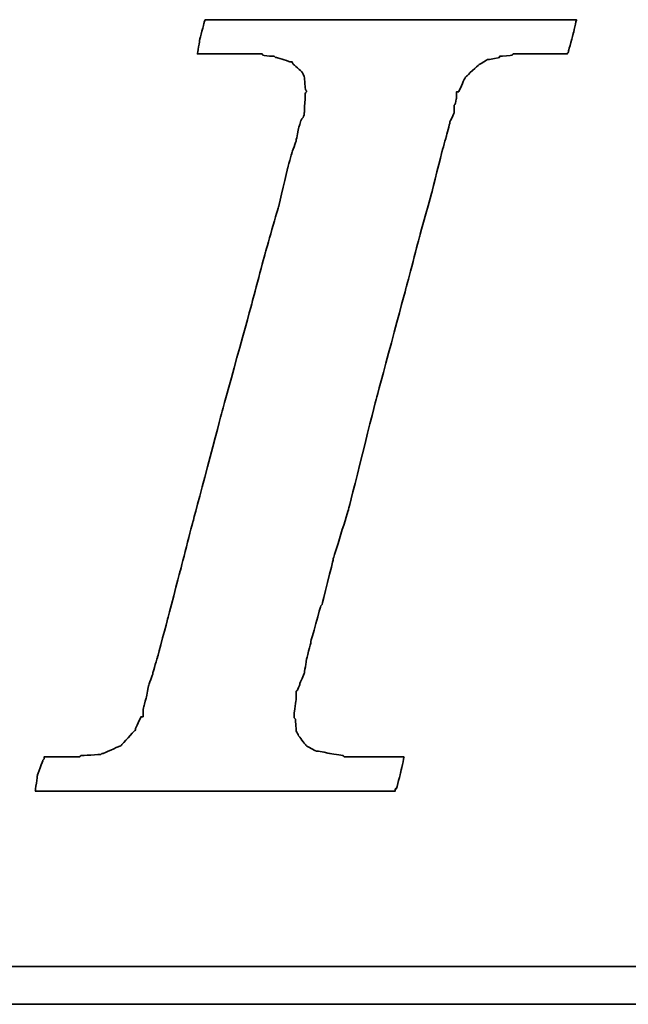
# Model space of a CAD drawing. Header units: millimetres. Extents: x 148 to 541, y 116 to 236.
# Tile 34 of 55: x 441.06 to 443.11, y 152.03 to 155.35. Entities that reach past the tile are written whole.
import ezdxf

# ---------------------------------------------------------------- set-up
doc = ezdxf.new("R2010")
doc.units = ezdxf.units.MM
doc.header["$LTSCALE"] = 0.1
doc.layers.add('DIM', color=4, linetype='CONTINUOUS')
doc.layers.add('layer 1', color=7, linetype='CONTINUOUS')

# ---------------------------------------------------------------- blocks, each defined once
blk = doc.blocks.new('TBI MOTION logo(完整正式版)')
at = {"layer": 'layer 1', "color": 22, "lineweight": 35}
for points, knots in [([(-40.59125, -7.94375), (-40.59125, -7.94375), (-40.97375, -7.94375), (-40.97375, -7.94375), (-40.97375, -7.94375), (-40.97375, -7.94375), (-41.38125, -7.94375), (-41.38125, -7.94375), (-41.38125, -7.94375), (-41.38125, -7.94375), (-41.54875, -7.94375), (-41.54875, -7.94375), (-41.54875, -7.94375), (-41.54875, -7.94375), (-41.59875, -7.94375), (-41.59875, -7.94375), (-41.59875, -7.94375), (-41.59875, -7.94375), (-41.88375, -7.94375), (-41.88375, -7.94375), (-41.88375, -7.94375), (-41.88375, -7.94375), (-41.90875, -7.91875), (-41.90875, -7.91875), (-41.90875, -7.91875), (-41.90875, -7.91875), (-42.19875, -7.87125), (-42.19875, -7.87125), (-42.19875, -7.87125), (-42.19875, -7.87125), (-42.43875, -7.82375), (-42.43875, -7.82375), (-42.43875, -7.82375), (-42.43875, -7.82375), (-42.45875, -7.82375), (-42.45875, -7.82375), (-42.45875, -7.82375), (-42.45875, -7.82375), (-42.48625, -7.82375), (-42.48625, -7.82375), (-42.48625, -7.82375), (-42.48625, -7.82375), (-42.67625, -7.72375), (-42.67625, -7.72375), (-42.67625, -7.72375), (-42.67625, -7.72375), (-42.70125, -7.70375), (-42.70125, -7.70375), (-42.70125, -7.70375), (-42.70125, -7.70375), (-42.72375, -7.67875), (-42.72375, -7.67875), (-42.72375, -7.67875), (-42.72375, -7.67875), (-42.86875, -7.48875), (-42.86875, -7.48875), (-42.86875, -7.48875), (-42.86875, -7.48875), (-42.89375, -7.43875), (-42.89375, -7.43875), (-42.89375, -7.43875), (-42.89375, -7.43875), (-42.91875, -7.38875), (-42.91875, -7.38875), (-42.91875, -7.38875), (-42.91875, -7.38875), (-42.93875, -7.12875), (-42.93875, -7.12875), (-42.93875, -7.12875), (-42.93875, -7.12875), (-42.96375, -7.10375), (-42.96375, -7.10375), (-42.96375, -7.10375), (-42.96375, -7.10375), (-42.96375, -7.05375), (-42.96375, -7.05375), (-42.96375, -7.05375), (-42.96375, -7.05375), (-42.96375, -7.00875), (-42.96375, -7.00875), (-42.96375, -7.00875), (-42.96375, -7.00875), (-42.91875, -6.69625), (-42.91875, -6.69625), (-42.91875, -6.69625), (-42.91875, -6.69625), (-42.91875, -6.62375), (-42.91875, -6.62375), (-42.91875, -6.62375), (-42.91875, -6.62375), (-42.91875, -6.59625), (-42.91875, -6.59625), (-42.91875, -6.59625), (-42.91875, -6.59625), (-42.91875, -6.57375), (-42.91875, -6.57375), (-42.91875, -6.57375), (-42.91875, -6.57375), (-42.91875, -6.52875), (-42.91875, -6.52875), (-42.91875, -6.52875), (-42.91875, -6.52875), (-42.89375, -6.50375), (-42.89375, -6.50375), (-42.89375, -6.50375), (-42.89375, -6.50375), (-42.84375, -6.38375), (-42.84375, -6.38375), (-42.84375, -6.38375), (-42.84375, -6.38375), (-42.84375, -6.35875), (-42.84375, -6.35875), (-42.84375, -6.35875), (-42.84375, -6.35875), (-42.74625, -6.14375), (-42.74625, -6.14375), (-42.74625, -6.14375), (-42.74625, -6.14375), (-42.70125, -5.85375), (-42.70125, -5.85375), (-42.70125, -5.85375), (-42.70125, -5.85375), (-42.60375, -5.47125), (-42.60375, -5.47125), (-42.60375, -5.47125), (-42.60375, -5.47125), (-42.60375, -5.44875), (-42.60375, -5.44875), (-42.60375, -5.44875), (-42.60375, -5.44875), (-42.38875, -4.67875), (-42.38875, -4.67875), (-42.38875, -4.67875), (-42.38875, -4.67875), (-42.36375, -4.65375), (-42.36375, -4.65375), (-42.36375, -4.65375), (-42.36375, -4.65375), (-42.12375, -3.69625), (-42.12375, -3.69625), (-42.12375, -3.69625), (-42.12375, -3.69625), (-42.12375, -3.67374), (-42.12375, -3.67374), (-42.12375, -3.67374), (-42.12375, -3.67374), (-41.78875, -2.59374), (-41.78875, -2.59374), (-41.78875, -2.59374), (-41.78875, -2.59374), (-41.18875, -0.19375), (-41.18875, -0.19375), (-41.18875, -0.19375), (-41.18875, -0.19375), (-40.54375, 2.20624), (-40.54375, 2.20624), (-40.54375, 2.20624), (-40.54375, 2.20624), (-40.25375, 3.30875), (-40.25375, 3.30875), (-40.25375, 3.30875), (-40.25375, 3.30875), (-39.98875, 4.27125), (-39.98875, 4.27125), (-39.98875, 4.27125), (-39.98875, 4.27125), (-39.77375, 5.13125), (-39.77375, 5.13125), (-39.77375, 5.13125), (-39.77375, 5.13125), (-39.67875, 5.47125), (-39.67875, 5.47125), (-39.67875, 5.47125), (-39.67875, 5.47125), (-39.60375, 5.75625), (-39.60375, 5.75625), (-39.60375, 5.75625), (-39.60375, 5.75625), (-39.60375, 5.78125), (-39.60375, 5.78125), (-39.60375, 5.78125), (-39.60375, 5.78125), (-39.50875, 5.97125), (-39.50875, 5.97125), (-39.50875, 5.97125), (-39.50875, 5.97125), (-39.50875, 6.13875), (-39.50875, 6.13875), (-39.50875, 6.13875), (-39.50875, 6.13875), (-39.48625, 6.16625), (-39.48625, 6.16625), (-39.48625, 6.16625), (-39.48625, 6.16625), (-39.46125, 6.28625), (-39.46125, 6.28625), (-39.46125, 6.28625), (-39.46125, 6.28625), (-39.46125, 6.42625), (-39.46125, 6.42625), (-39.46125, 6.42625), (-39.46125, 6.42625), (-39.41375, 6.42625), (-39.41375, 6.42625), (-39.41375, 6.42625), (-39.41375, 6.42625), (-39.29375, 6.69125), (-39.29375, 6.69125), (-39.29375, 6.69125), (-39.29375, 6.69125), (-39.26875, 6.74125), (-39.26875, 6.74125), (-39.26875, 6.74125), (-39.26875, 6.74125), (-39.24375, 6.76625), (-39.24375, 6.76625), (-39.24375, 6.76625), (-39.24375, 6.76625), (-38.98375, 7.00624), (-38.98375, 7.00624), (-38.98375, 7.00624), (-38.98375, 7.00624), (-38.95625, 7.02624), (-38.95625, 7.02624), (-38.95625, 7.02624), (-38.95625, 7.02624), (-38.78875, 7.12624), (-38.78875, 7.12624), (-38.78875, 7.12624), (-38.78875, 7.12624), (-38.76375, 7.12624), (-38.76375, 7.12624), (-38.76375, 7.12624), (-38.76375, 7.12624), (-38.74375, 7.12624), (-38.74375, 7.12624), (-38.74375, 7.12624), (-38.74375, 7.12624), (-38.52875, 7.17125), (-38.52875, 7.17125), (-38.52875, 7.17125), (-38.52875, 7.17125), (-38.52875, 7.19624), (-38.52875, 7.19624), (-38.52875, 7.19624), (-38.52875, 7.19624), (-38.50375, 7.19624), (-38.50375, 7.19624), (-38.50375, 7.19624), (-38.50375, 7.19624), (-38.26125, 7.21875), (-38.26125, 7.21875), (-38.26125, 7.21875), (-38.26125, 7.21875), (-38.23875, 7.24624), (-38.23875, 7.24624), (-38.23875, 7.24624), (-38.23875, 7.24624), (-38.21625, 7.24624), (-38.21625, 7.24624), (-38.21625, 7.24624), (-38.21625, 7.24624), (-38.18875, 7.24624), (-38.18875, 7.24624), (-38.18875, 7.24624), (-38.18875, 7.24624), (-37.90375, 7.24624), (-37.90375, 7.24624), (-37.90375, 7.24624), (-37.90375, 7.24624), (-37.85375, 7.24624), (-37.85375, 7.24624), (-37.85375, 7.24624), (-37.85375, 7.24624), (-37.75875, 7.24624), (-37.75875, 7.24624), (-37.75875, 7.24624), (-37.75875, 7.24624), (-37.42375, 7.24624), (-37.42375, 7.24624), (-37.42375, 7.24624), (-37.42375, 7.24624), (-37.08875, 7.24624), (-37.08875, 7.24624), (-37.08875, 7.24624), (-37.08875, 7.24624), (-37.06375, 7.24624), (-37.06375, 7.24624), (-37.06375, 7.24624), (-37.06375, 7.24624), (-37.06375, 7.26624), (-37.06375, 7.26624), (-37.06375, 7.26624), (-37.06375, 7.26624), (-37.03875, 7.29125), (-37.03875, 7.29125), (-37.03875, 7.29125), (-37.03875, 7.29125), (-37.03875, 7.31625), (-37.03875, 7.31625), (-37.03875, 7.31625), (-37.03875, 7.31625), (-36.94125, 7.67625), (-36.94125, 7.67625), (-36.94125, 7.67625), (-36.94125, 7.67625), (-36.86875, 7.98625), (-36.86875, 7.98625), (-36.86875, 7.98625), (-36.86875, 7.98625), (-36.98875, 7.98625), (-36.98875, 7.98625), (-36.98875, 7.98625), (-36.98875, 7.98625), (-37.42375, 7.98625), (-37.42375, 7.98625), (-37.42375, 7.98625), (-37.42375, 7.98625), (-37.94875, 7.98625), (-37.94875, 7.98625), (-37.94875, 7.98625), (-37.94875, 7.98625), (-38.57375, 7.98625), (-38.57375, 7.98625), (-38.57375, 7.98625), (-38.57375, 7.98625), (-39.29375, 7.98625), (-39.29375, 7.98625), (-39.29375, 7.98625), (-39.29375, 7.98625), (-40.82875, 7.98625), (-40.82875, 7.98625), (-40.82875, 7.98625), (-40.82875, 7.98625), (-42.36375, 7.98625), (-42.36375, 7.98625), (-42.36375, 7.98625), (-42.36375, 7.98625), (-43.08375, 7.98625), (-43.08375, 7.98625), (-43.08375, 7.98625), (-43.08375, 7.98625), (-43.70875, 7.98625), (-43.70875, 7.98625), (-43.70875, 7.98625), (-43.70875, 7.98625), (-44.23375, 7.98625), (-44.23375, 7.98625), (-44.23375, 7.98625), (-44.23375, 7.98625), (-44.66875, 7.98625), (-44.66875, 7.98625), (-44.66875, 7.98625), (-44.66875, 7.98625), (-44.88375, 7.98625), (-44.88375, 7.98625), (-44.88375, 7.98625), (-44.88375, 7.98625), (-44.90875, 7.94125), (-44.90875, 7.94125), (-44.90875, 7.94125), (-44.90875, 7.94125), (-44.90875, 7.91625), (-44.90875, 7.91625), (-44.90875, 7.91625), (-44.90875, 7.91625), (-45.00375, 7.55625), (-45.00375, 7.55625), (-45.00375, 7.55625), (-45.00375, 7.55625), (-45.05375, 7.24624), (-45.05375, 7.24624), (-45.05375, 7.24624), (-45.05375, 7.24624), (-44.61875, 7.24624), (-44.61875, 7.24624), (-44.61875, 7.24624), (-44.61875, 7.24624), (-44.11375, 7.24624), (-44.11375, 7.24624), (-44.11375, 7.24624), (-44.11375, 7.24624), (-43.99375, 7.24624), (-43.99375, 7.24624), (-43.99375, 7.24624), (-43.99375, 7.24624), (-43.94625, 7.24624), (-43.94625, 7.24624), (-43.94625, 7.24624), (-43.94625, 7.24624), (-43.92374, 7.24624), (-43.92374, 7.24624), (-43.92374, 7.24624), (-43.92374, 7.24624), (-43.65875, 7.24624), (-43.65875, 7.24624), (-43.65875, 7.24624), (-43.65875, 7.24624), (-43.63875, 7.21875), (-43.63875, 7.21875), (-43.63875, 7.21875), (-43.63875, 7.21875), (-43.46875, 7.19624), (-43.46875, 7.19624), (-43.46875, 7.19624), (-43.46875, 7.19624), (-43.39875, 7.19624), (-43.39875, 7.19624), (-43.39875, 7.19624), (-43.39875, 7.19624), (-43.37125, 7.17125), (-43.37125, 7.17125), (-43.37125, 7.17125), (-43.37125, 7.17125), (-43.34875, 7.17125), (-43.34875, 7.17125), (-43.34875, 7.17125), (-43.34875, 7.17125), (-43.20375, 7.12624), (-43.20375, 7.12624), (-43.20375, 7.12624), (-43.20375, 7.12624), (-43.05875, 7.07624), (-43.05875, 7.07624), (-43.05875, 7.07624), (-43.05875, 7.07624), (-43.01375, 7.07624), (-43.01375, 7.07624), (-43.01375, 7.07624), (-43.01375, 7.07624), (-42.98875, 7.02624), (-42.98875, 7.02624), (-42.98875, 7.02624), (-42.98875, 7.02624), (-42.79875, 6.86125), (-42.79875, 6.86125), (-42.79875, 6.86125), (-42.79875, 6.86125), (-42.77375, 6.81125), (-42.77375, 6.81125), (-42.77375, 6.81125), (-42.77375, 6.81125), (-42.74625, 6.76625), (-42.74625, 6.76625), (-42.74625, 6.76625), (-42.74625, 6.76625), (-42.72375, 6.47625), (-42.72375, 6.47625), (-42.72375, 6.47625), (-42.72375, 6.47625), (-42.70125, 6.45124), (-42.70125, 6.45124), (-42.70125, 6.45124), (-42.70125, 6.45124), (-42.70125, 6.42625), (-42.70125, 6.42625), (-42.70125, 6.42625), (-42.70125, 6.42625), (-42.72375, 6.40625), (-42.72375, 6.40625), (-42.72375, 6.40625), (-42.72375, 6.40625), (-42.74625, 5.97125), (-42.74625, 5.97125), (-42.74625, 5.97125), (-42.74625, 5.97125), (-42.74625, 5.94625), (-42.74625, 5.94625), (-42.74625, 5.94625), (-42.74625, 5.94625), (-42.74625, 5.92625), (-42.74625, 5.92625), (-42.74625, 5.92625), (-42.74625, 5.92625), (-42.77375, 5.87625), (-42.77375, 5.87625), (-42.77375, 5.87625), (-42.77375, 5.87625), (-42.81875, 5.80625), (-42.81875, 5.80625), (-42.81875, 5.80625), (-42.81875, 5.80625), (-42.86875, 5.63625), (-42.86875, 5.63625), (-42.86875, 5.63625), (-42.86875, 5.63625), (-42.91875, 5.39625), (-42.91875, 5.39625), (-42.91875, 5.39625), (-42.91875, 5.39625), (-42.91875, 5.37124), (-42.91875, 5.37124), (-42.91875, 5.37124), (-42.91875, 5.37124), (-43.01375, 5.10874), (-43.01375, 5.10874), (-43.01375, 5.10874), (-43.01375, 5.10874), (-43.10875, 4.77124), (-43.10875, 4.77124), (-43.10875, 4.77124), (-43.10875, 4.77124), (-43.29875, 3.95625), (-43.29875, 3.95625), (-43.29875, 3.95625), (-43.29875, 3.95625), (-43.58875, 2.95125), (-43.58875, 2.95125), (-43.58875, 2.95125), (-43.58875, 2.95125), (-43.87375, 1.87125), (-43.87375, 1.87125), (-43.87375, 1.87125), (-43.87375, 1.87125), (-44.52625, -0.50374), (-44.52625, -0.50374), (-44.52625, -0.50374), (-44.52625, -0.50374), (-45.14875, -2.85375), (-45.14875, -2.85375), (-45.14875, -2.85375), (-45.14875, -2.85375), (-45.43375, -3.95875), (-45.43375, -3.95875), (-45.43375, -3.95875), (-45.43375, -3.95875), (-45.69875, -4.96875), (-45.69875, -4.96875), (-45.69875, -4.96875), (-45.69875, -4.96875), (-45.91375, -5.78375), (-45.91375, -5.78375), (-45.91375, -5.78375), (-45.91375, -5.78375), (-46.01375, -6.11875), (-46.01375, -6.11875), (-46.01375, -6.11875), (-46.01375, -6.11875), (-46.01375, -6.14375), (-46.01375, -6.14375), (-46.01375, -6.14375), (-46.01375, -6.14375), (-46.10875, -6.40875), (-46.10875, -6.40875), (-46.10875, -6.40875), (-46.10875, -6.40875), (-46.15375, -6.64875), (-46.15375, -6.64875), (-46.15375, -6.64875), (-46.15375, -6.64875), (-46.20375, -6.83875), (-46.20375, -6.83875), (-46.20375, -6.83875), (-46.20375, -6.83875), (-46.22875, -6.93375), (-46.22875, -6.93375), (-46.22875, -6.93375), (-46.22875, -6.93375), (-46.22875, -7.07875), (-46.22875, -7.07875), (-46.22875, -7.07875), (-46.22875, -7.07875), (-46.27375, -7.07875), (-46.27375, -7.07875), (-46.27375, -7.07875), (-46.27375, -7.07875), (-46.39375, -7.34375), (-46.39375, -7.34375), (-46.39375, -7.34375), (-46.39375, -7.34375), (-46.39375, -7.36875), (-46.39375, -7.36875), (-46.39375, -7.36875), (-46.39375, -7.36875), (-46.42125, -7.38875), (-46.42125, -7.38875), (-46.42125, -7.38875), (-46.42125, -7.38875), (-46.68375, -7.67875), (-46.68375, -7.67875), (-46.68375, -7.67875), (-46.68375, -7.67875), (-46.70875, -7.70375), (-46.70875, -7.70375), (-46.70875, -7.70375), (-46.70875, -7.70375), (-46.75375, -7.72375), (-46.75375, -7.72375), (-46.75375, -7.72375), (-46.75375, -7.72375), (-47.08875, -7.87125), (-47.08875, -7.87125), (-47.08875, -7.87125), (-47.08875, -7.87125), (-47.11625, -7.87125), (-47.11625, -7.87125), (-47.11625, -7.87125), (-47.11625, -7.87125), (-47.13875, -7.89375), (-47.13875, -7.89375), (-47.13875, -7.89375), (-47.13875, -7.89375), (-47.56875, -7.91875), (-47.56875, -7.91875), (-47.56875, -7.91875), (-47.56875, -7.91875), (-47.59625, -7.94375), (-47.59625, -7.94375), (-47.59625, -7.94375), (-47.59625, -7.94375), (-47.64375, -7.94375), (-47.64375, -7.94375), (-47.64375, -7.94375), (-47.64375, -7.94375), (-47.73625, -7.94375), (-47.73625, -7.94375), (-47.73625, -7.94375), (-47.73625, -7.94375), (-48.07375, -7.94375), (-48.07375, -7.94375), (-48.07375, -7.94375), (-48.07375, -7.94375), (-48.36125, -7.94375), (-48.36125, -7.94375), (-48.36125, -7.94375), (-48.36125, -7.94375), (-48.36125, -7.96625), (-48.36125, -7.96625), (-48.36125, -7.96625), (-48.36125, -7.96625), (-48.36125, -7.99125), (-48.36125, -7.99125), (-48.36125, -7.99125), (-48.36125, -7.99125), (-48.38875, -8.01375), (-48.38875, -8.01375), (-48.38875, -8.01375), (-48.38875, -8.01375), (-48.50875, -8.34875), (-48.50875, -8.34875), (-48.50875, -8.34875), (-48.50875, -8.34875), (-48.55375, -8.68625), (-48.55375, -8.68625), (-48.55375, -8.68625), (-48.55375, -8.68625), (-48.45875, -8.68625), (-48.45875, -8.68625), (-48.45875, -8.68625), (-48.45875, -8.68625), (-48.07375, -8.68625), (-48.07375, -8.68625), (-48.07375, -8.68625), (-48.07375, -8.68625), (-47.52375, -8.68625), (-47.52375, -8.68625), (-47.52375, -8.68625), (-47.52375, -8.68625), (-46.92375, -8.68625), (-46.92375, -8.68625), (-46.92375, -8.68625), (-46.92375, -8.68625), (-46.25375, -8.68625), (-46.25375, -8.68625), (-46.25375, -8.68625), (-46.25375, -8.68625), (-46.20375, -8.68625), (-46.20375, -8.68625), (-46.20375, -8.68625), (-46.20375, -8.68625), (-44.71375, -8.68625), (-44.71375, -8.68625), (-44.71375, -8.68625), (-44.71375, -8.68625), (-43.22875, -8.68625), (-43.22875, -8.68625), (-43.22875, -8.68625), (-43.22875, -8.68625), (-42.55875, -8.68625), (-42.55875, -8.68625), (-42.55875, -8.68625), (-42.55875, -8.68625), (-42.50875, -8.68625), (-42.50875, -8.68625), (-42.50875, -8.68625), (-42.50875, -8.68625), (-41.93375, -8.68625), (-41.93375, -8.68625), (-41.93375, -8.68625), (-41.93375, -8.68625), (-41.38125, -8.68625), (-41.38125, -8.68625), (-41.38125, -8.68625), (-41.38125, -8.68625), (-40.97375, -8.68625), (-40.97375, -8.68625), (-40.97375, -8.68625), (-40.97375, -8.68625), (-40.78125, -8.68625), (-40.78125, -8.68625), (-40.78125, -8.68625), (-40.78125, -8.68625), (-40.78125, -8.63875), (-40.78125, -8.63875), (-40.78125, -8.63875), (-40.78125, -8.63875), (-40.75875, -8.63875), (-40.75875, -8.63875), (-40.75875, -8.63875), (-40.75875, -8.63875), (-40.66375, -8.27875), (-40.66375, -8.27875), (-40.66375, -8.27875), (-40.66375, -8.27875), (-40.59125, -7.94375), (-40.59125, -7.94375)], [0, 0, 0, 0, 0.00558659, 0.00558659, 0.00558659, 0.0055866, 0.01117318, 0.01117318, 0.01117318, 0.01117319, 0.01675978, 0.01675978, 0.01675978, 0.01675979, 0.02234637, 0.02234637, 0.02234637, 0.02234638, 0.02793296, 0.02793296, 0.02793296, 0.02793297, 0.03351955, 0.03351955, 0.03351955, 0.03351956, 0.03910615, 0.03910615, 0.03910615, 0.03910616, 0.04469274, 0.04469274, 0.04469274, 0.04469275, 0.05027933, 0.05027933, 0.05027933, 0.05027934, 0.05586592, 0.05586592, 0.05586592, 0.05586593, 0.06145251, 0.06145251, 0.06145251, 0.06145252, 0.06703911, 0.06703911, 0.06703911, 0.06703912, 0.0726257, 0.0726257, 0.0726257, 0.07262571, 0.07821229, 0.07821229, 0.07821229, 0.0782123, 0.08379888, 0.08379888, 0.08379888, 0.08379889, 0.08938547, 0.08938547, 0.08938547, 0.08938548, 0.09497207, 0.09497207, 0.09497207, 0.09497208, 0.10055866, 0.10055866, 0.10055866, 0.10055867, 0.10614525, 0.10614525, 0.10614525, 0.10614526, 0.11173184, 0.11173184, 0.11173184, 0.11173185, 0.11731844, 0.11731844, 0.11731844, 0.11731845, 0.12290503, 0.12290503, 0.12290503, 0.12290504, 0.12849162, 0.12849162, 0.12849162, 0.12849163, 0.13407821, 0.13407821, 0.13407821, 0.13407822, 0.1396648, 0.1396648, 0.1396648, 0.13966481, 0.1452514, 0.1452514, 0.1452514, 0.14525141, 0.15083799, 0.15083799, 0.15083799, 0.150838, 0.15642458, 0.15642458, 0.15642458, 0.15642459, 0.16201117, 0.16201117, 0.16201117, 0.16201118, 0.16759777, 0.16759777, 0.16759777, 0.16759778, 0.17318436, 0.17318436, 0.17318436, 0.17318437, 0.17877095, 0.17877095, 0.17877095, 0.17877096, 0.18435754, 0.18435754, 0.18435754, 0.18435755, 0.18994413, 0.18994413, 0.18994413, 0.18994414, 0.19553073, 0.19553073, 0.19553073, 0.19553074, 0.20111732, 0.20111732, 0.20111732, 0.20111733, 0.20670391, 0.20670391, 0.20670391, 0.20670392, 0.2122905, 0.2122905, 0.2122905, 0.21229051, 0.21787709, 0.21787709, 0.21787709, 0.2178771, 0.22346369, 0.22346369, 0.22346369, 0.2234637, 0.22905028, 0.22905028, 0.22905028, 0.22905029, 0.23463687, 0.23463687, 0.23463687, 0.23463688, 0.24022346, 0.24022346, 0.24022346, 0.24022347, 0.24581006, 0.24581006, 0.24581006, 0.24581007, 0.25139665, 0.25139665, 0.25139665, 0.25139666, 0.25698324, 0.25698324, 0.25698324, 0.25698325, 0.26256983, 0.26256983, 0.26256983, 0.26256984, 0.26815642, 0.26815642, 0.26815642, 0.26815643, 0.27374302, 0.27374302, 0.27374302, 0.27374303, 0.27932961, 0.27932961, 0.27932961, 0.27932962, 0.2849162, 0.2849162, 0.2849162, 0.28491621, 0.29050279, 0.29050279, 0.29050279, 0.2905028, 0.29608939, 0.29608939, 0.29608939, 0.2960894, 0.30167598, 0.30167598, 0.30167598, 0.30167599, 0.30726257, 0.30726257, 0.30726257, 0.30726258, 0.31284916, 0.31284916, 0.31284916, 0.31284917, 0.31843575, 0.31843575, 0.31843575, 0.31843576, 0.32402235, 0.32402235, 0.32402235, 0.32402236, 0.32960894, 0.32960894, 0.32960894, 0.32960895, 0.33519553, 0.33519553, 0.33519553, 0.33519554, 0.34078212, 0.34078212, 0.34078212, 0.34078213, 0.34636872, 0.34636872, 0.34636872, 0.34636873, 0.35195531, 0.35195531, 0.35195531, 0.35195532, 0.3575419, 0.3575419, 0.3575419, 0.35754191, 0.36312849, 0.36312849, 0.36312849, 0.3631285, 0.36871508, 0.36871508, 0.36871508, 0.36871509, 0.37430168, 0.37430168, 0.37430168, 0.37430169, 0.37988827, 0.37988827, 0.37988827, 0.37988828, 0.38547486, 0.38547486, 0.38547486, 0.38547487, 0.39106145, 0.39106145, 0.39106145, 0.39106146, 0.39664804, 0.39664804, 0.39664804, 0.39664805, 0.40223464, 0.40223464, 0.40223464, 0.40223465, 0.40782123, 0.40782123, 0.40782123, 0.40782124, 0.41340782, 0.41340782, 0.41340782, 0.41340783, 0.41899441, 0.41899441, 0.41899441, 0.41899442, 0.42458101, 0.42458101, 0.42458101, 0.42458102, 0.4301676, 0.4301676, 0.4301676, 0.43016761, 0.43575419, 0.43575419, 0.43575419, 0.4357542, 0.44134078, 0.44134078, 0.44134078, 0.44134079, 0.44692737, 0.44692737, 0.44692737, 0.44692738, 0.45251397, 0.45251397, 0.45251397, 0.45251398, 0.45810056, 0.45810056, 0.45810056, 0.45810057, 0.46368715, 0.46368715, 0.46368715, 0.46368716, 0.46927374, 0.46927374, 0.46927374, 0.46927375, 0.47486034, 0.47486034, 0.47486034, 0.47486035, 0.48044693, 0.48044693, 0.48044693, 0.48044694, 0.48603352, 0.48603352, 0.48603352, 0.48603353, 0.49162011, 0.49162011, 0.49162011, 0.49162012, 0.4972067, 0.4972067, 0.4972067, 0.49720671, 0.5027933, 0.5027933, 0.5027933, 0.50279331, 0.50837989, 0.50837989, 0.50837989, 0.5083799, 0.51396648, 0.51396648, 0.51396648, 0.51396649, 0.51955307, 0.51955307, 0.51955307, 0.51955308, 0.52513966, 0.52513966, 0.52513966, 0.52513967, 0.53072626, 0.53072626, 0.53072626, 0.53072627, 0.53631285, 0.53631285, 0.53631285, 0.53631286, 0.54189944, 0.54189944, 0.54189944, 0.54189945, 0.54748603, 0.54748603, 0.54748603, 0.54748604, 0.55307263, 0.55307263, 0.55307263, 0.55307264, 0.55865922, 0.55865922, 0.55865922, 0.55865923, 0.56424581, 0.56424581, 0.56424581, 0.56424582, 0.5698324, 0.5698324, 0.5698324, 0.56983241, 0.57541899, 0.57541899, 0.57541899, 0.575419, 0.58100559, 0.58100559, 0.58100559, 0.5810056, 0.58659218, 0.58659218, 0.58659218, 0.58659219, 0.59217877, 0.59217877, 0.59217877, 0.59217878, 0.59776536, 0.59776536, 0.59776536, 0.59776537, 0.60335196, 0.60335196, 0.60335196, 0.60335197, 0.60893855, 0.60893855, 0.60893855, 0.60893856, 0.61452514, 0.61452514, 0.61452514, 0.61452515, 0.62011173, 0.62011173, 0.62011173, 0.62011174, 0.62569832, 0.62569832, 0.62569832, 0.62569833, 0.63128492, 0.63128492, 0.63128492, 0.63128493, 0.63687151, 0.63687151, 0.63687151, 0.63687152, 0.6424581, 0.6424581, 0.6424581, 0.64245811, 0.64804469, 0.64804469, 0.64804469, 0.6480447, 0.65363128, 0.65363128, 0.65363128, 0.65363129, 0.65921788, 0.65921788, 0.65921788, 0.65921789, 0.66480447, 0.66480447, 0.66480447, 0.66480448, 0.67039106, 0.67039106, 0.67039106, 0.67039107, 0.67597765, 0.67597765, 0.67597765, 0.67597766, 0.68156425, 0.68156425, 0.68156425, 0.68156426, 0.68715084, 0.68715084, 0.68715084, 0.68715085, 0.69273743, 0.69273743, 0.69273743, 0.69273744, 0.69832402, 0.69832402, 0.69832402, 0.69832403, 0.70391061, 0.70391061, 0.70391061, 0.70391062, 0.70949721, 0.70949721, 0.70949721, 0.70949722, 0.7150838, 0.7150838, 0.7150838, 0.71508381, 0.72067039, 0.72067039, 0.72067039, 0.7206704, 0.72625698, 0.72625698, 0.72625698, 0.72625699, 0.73184358, 0.73184358, 0.73184358, 0.73184359, 0.73743017, 0.73743017, 0.73743017, 0.73743018, 0.74301676, 0.74301676, 0.74301676, 0.74301677, 0.74860335, 0.74860335, 0.74860335, 0.74860336, 0.75418994, 0.75418994, 0.75418994, 0.75418995, 0.75977654, 0.75977654, 0.75977654, 0.75977655, 0.76536313, 0.76536313, 0.76536313, 0.76536314, 0.77094972, 0.77094972, 0.77094972, 0.77094973, 0.77653631, 0.77653631, 0.77653631, 0.77653632, 0.78212291, 0.78212291, 0.78212291, 0.78212292, 0.7877095, 0.7877095, 0.7877095, 0.78770951, 0.79329609, 0.79329609, 0.79329609, 0.7932961, 0.79888268, 0.79888268, 0.79888268, 0.79888269, 0.80446927, 0.80446927, 0.80446927, 0.80446928, 0.81005587, 0.81005587, 0.81005587, 0.81005588, 0.81564246, 0.81564246, 0.81564246, 0.81564247, 0.82122905, 0.82122905, 0.82122905, 0.82122906, 0.82681564, 0.82681564, 0.82681564, 0.82681565, 0.83240223, 0.83240223, 0.83240223, 0.83240224, 0.83798883, 0.83798883, 0.83798883, 0.83798884, 0.84357542, 0.84357542, 0.84357542, 0.84357543, 0.84916201, 0.84916201, 0.84916201, 0.84916202, 0.8547486, 0.8547486, 0.8547486, 0.85474861, 0.8603352, 0.8603352, 0.8603352, 0.86033521, 0.86592179, 0.86592179, 0.86592179, 0.8659218, 0.87150838, 0.87150838, 0.87150838, 0.87150839, 0.87709497, 0.87709497, 0.87709497, 0.87709498, 0.88268156, 0.88268156, 0.88268156, 0.88268157, 0.88826816, 0.88826816, 0.88826816, 0.88826817, 0.89385475, 0.89385475, 0.89385475, 0.89385476, 0.89944134, 0.89944134, 0.89944134, 0.89944135, 0.90502793, 0.90502793, 0.90502793, 0.90502794, 0.91061453, 0.91061453, 0.91061453, 0.91061454, 0.91620112, 0.91620112, 0.91620112, 0.91620113, 0.92178771, 0.92178771, 0.92178771, 0.92178772, 0.9273743, 0.9273743, 0.9273743, 0.92737431, 0.93296089, 0.93296089, 0.93296089, 0.9329609, 0.93854749, 0.93854749, 0.93854749, 0.9385475, 0.94413408, 0.94413408, 0.94413408, 0.94413409, 0.94972067, 0.94972067, 0.94972067, 0.94972068, 0.95530726, 0.95530726, 0.95530726, 0.95530727, 0.96089385, 0.96089385, 0.96089385, 0.96089386, 0.96648045, 0.96648045, 0.96648045, 0.96648046, 0.97206704, 0.97206704, 0.97206704, 0.97206705, 0.97765363, 0.97765363, 0.97765363, 0.97765364, 0.98324022, 0.98324022, 0.98324022, 0.98324023, 0.98882682, 0.98882682, 0.98882682, 0.98882683, 0.99441341, 0.99441341, 0.99441341, 0.99441342, 1, 1, 1, 1]), ([(75.90875, -9.47875), (75.90875, -9.47875), (75.90875, -12.28625), (75.90875, -12.28625), (75.90875, -12.28625), (75.90875, -12.28625), (75.90875, -12.47875), (75.90875, -12.47875), (75.90875, -12.47875), (75.90875, -12.47875), (75.71625, -12.47875), (75.71625, -12.47875), (75.71625, -12.47875), (75.71625, -12.47875), (-88.32875, -12.47875), (-88.32875, -12.47875), (-88.32875, -12.47875), (-88.32875, -12.47875), (-88.32875, -13.29375), (-88.32875, -13.29375), (-88.32875, -13.29375), (-88.32875, -13.29375), (82.89125, -13.29375), (82.89125, -13.29375), (82.89125, -13.29375), (82.89125, -13.29375), (75.90875, -9.47875), (75.90875, -9.47875)], [0, 0, 0, 0, 0.14285714, 0.14285714, 0.14285714, 0.14285715, 0.28571429, 0.28571429, 0.28571429, 0.2857143, 0.42857143, 0.42857143, 0.42857143, 0.42857144, 0.57142857, 0.57142857, 0.57142857, 0.57142858, 0.71428571, 0.71428571, 0.71428571, 0.71428572, 0.85714286, 0.85714286, 0.85714286, 0.85714287, 1, 1, 1, 1])]:
    blk.add_open_spline(points, degree=3, knots=knots, dxfattribs=at)

msp = doc.modelspace()

# ---------------------------------------------------------------- block references
at = {"layer": 'DIM', "color": 7, "xscale": 0.1563722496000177, "yscale": 0.1563722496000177, "zscale": 0.1563722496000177}
msp.add_blockref('TBI MOTION logo(完整正式版)', (448.7041, 154.1061), dxfattribs=at)

doc.saveas('drawing.dxf')
